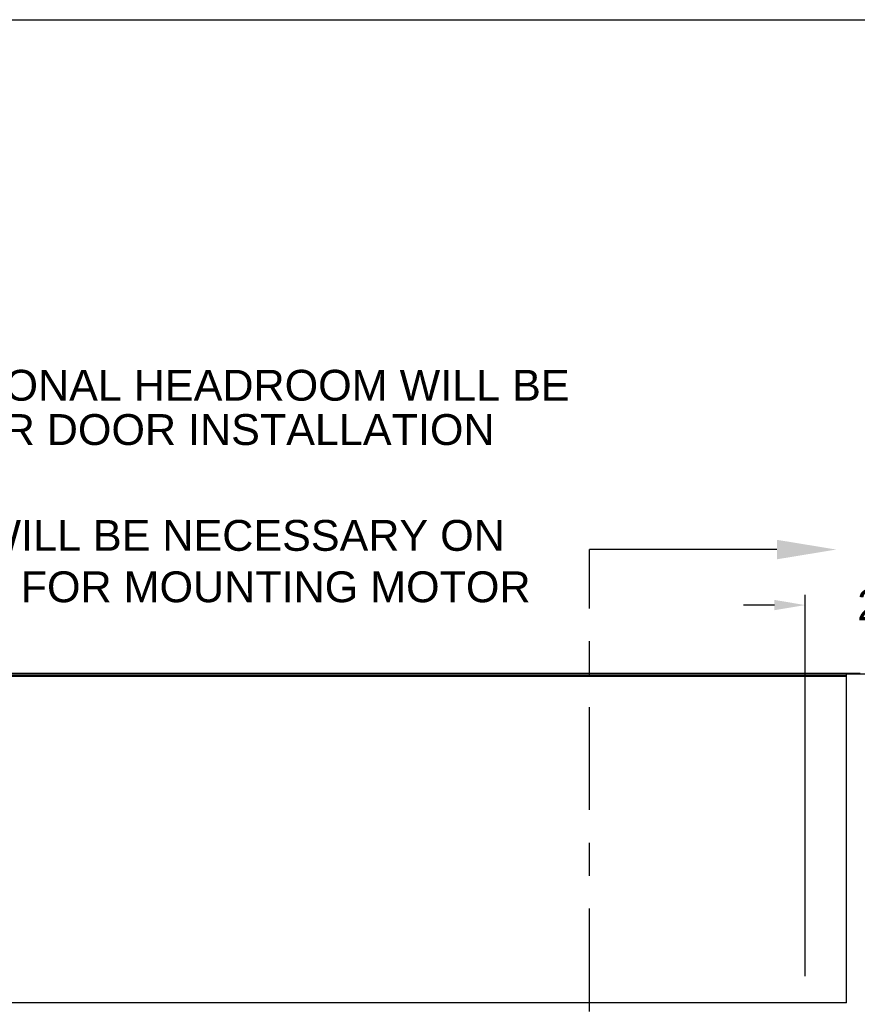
# Model space of a CAD drawing. Header units: inches. Extents: x 170 to 288, y 234 to 248.
# Tile 135 of 192: x 203.89 to 206.44, y 244.19 to 247.18. Entities that reach past the tile are written whole.
import ezdxf
from ezdxf import colors
from ezdxf.entities.mleader import LeaderData, LeaderLine
from ezdxf.math import Vec2, Vec3

# ---------------------------------------------------------------- set-up
doc = ezdxf.new("R2010")
doc.units = ezdxf.units.IN
doc.header["$LTSCALE"] = 0.25
doc.header["$MEASUREMENT"] = 0
doc.linetypes.add('CENTER', pattern=[2, 1.25, -0.25, 0.25, -0.25])
for name, color, linetype in [('ANNOTATIONS', 1, 'Continuous'), ('SECTION CUTS', 6, 'CENTER'), ('SLIM E GUIDE MOTOR RH', 7, 'Continuous')]:
    doc.layers.add(name, color=color, linetype=linetype)
doc.styles.add('ARIAL', font='arial.ttf', dxfattribs={"height": 0.09375})
doc.styles.get("Standard").update_dxf_attribs({"font": 'romans.shx'})
doc.dimstyles.new('STANDARD$0', dxfattribs={"dimtxt": 0.09375, "dimasz": 0.09375, "dimexe": 0.03125, "dimexo": 0.046875, "dimgap": 0.09, "dimtad": 0, "dimtih": 1, "dimtoh": 1, "dimdec": 4, "dimzin": 0, "dimdsep": 46, "dimtxsty": 'ARIAL', "dimcen": 0.09, "dimadec": 0, "dimazin": 0, "dimtfac": 1, "dimtdec": 4, "dimtofl": 0, "dimtmove": 0, "dimatfit": 1, "dimfxl": 1, "dimtolj": 1, "dimtzin": 0, "dimarcsym": 0})

# ---------------------------------------------------------------- blocks, each defined once
blk = doc.blocks.new('*D15')
at = {"layer": 'ANNOTATIONS', "color": 0, "lineweight": -2, "transparency": 16777216}
for p, q in [((206.2789, 244.2745), (206.2789, 245.4338)), ((206.9035, 244.7789), (206.9035, 245.4338)), ((206.1852, 245.4025), (206.0914, 245.4025)), ((206.9973, 245.4025), (207.091, 245.4025))]:
    blk.add_line(p, q, dxfattribs=at)
at = {"layer": 'ANNOTATIONS', "color": 0, "transparency": 16777216}
for points in [[(206.1852, 245.4182), (206.1852, 245.3869), (206.2789, 245.4025)], [(206.9973, 245.4182), (206.9973, 245.3869), (206.9035, 245.4025)]]:
    blk.add_solid(points, dxfattribs=at)
at = {"layer": 'defpoints', "color": 0, "transparency": 16777216}
for p in [(206.9035, 245.4025), (206.9035, 244.6852), (206.2789, 244.1807)]:
    blk.add_point(p, dxfattribs=at)
at = {"layer": 'ANNOTATIONS', "color": 0, "transparency": 16777216, "insert": (206.6423, 245.4025), "char_height": 0.09375, "attachment_point": 5, "style": 'ARIAL'}
blk.add_mtext('\\A1;27 1/2"', dxfattribs=at)

msp = doc.modelspace()

# ---------------------------------------------------------------- linework, layer by layer
at = {"layer": 'defpoints'}
msp.add_lwpolyline([(213.72204, 234.44685), (194.25216, 234.44685), (194.25216, 247.18196), (213.72204, 247.18196)], close=True, dxfattribs=at)
at = {"layer": 'SECTION CUTS'}
msp.add_line((205.62362, 239.87983), (205.62362, 245.57126), dxfattribs=at)
at = {"layer": 'SLIM E GUIDE MOTOR RH'}
for p, q in [((202.11225, 245.19505), (206.44558, 245.19505)), ((202.15392, 245.19088), (206.40392, 245.19088)), ((202.15392, 245.19016), (206.40392, 245.19016)), ((206.40392, 245.18528), (202.15392, 245.18528)), ((206.40392, 244.19297), (206.40392, 245.19232)), ((206.56792, 245.19232), (206.40392, 245.19232)), ((206.40392, 244.19361), (202.15392, 244.19361))]:
    msp.add_line(p, q, dxfattribs=at)

# ---------------------------------------------------------------- texts
at = {"layer": 'ANNOTATIONS', "insert": (202.82994, 246.11758), "char_height": 0.09375, "width": 2.7338862, "attachment_point": 1, "line_spacing_factor": 0.86134, "style": 'ARIAL'}
msp.add_mtext('\\pi0.01307;3.5"- 4.0" ADDITIONAL HEADROOM WILL BE \\P\\pi0.24936;NEEDED FOR DOOR INSTALLATION', dxfattribs=at)
at = {"layer": 'ANNOTATIONS', "insert": (204.23668, 245.66116), "char_height": 0.09375, "width": 2.4275789, "attachment_point": 2, "style": 'ARIAL'}
msp.add_mtext('UP TO 26" WILL BE NECESSARY ON MOTOR SIDE FOR MOUNTING MOTOR ', dxfattribs=at)

# ---------------------------------------------------------------- dimensions: what is measured, and where the dimension line sits
at = {"layer": 'ANNOTATIONS'}
dim = msp.add_linear_dim(base=(206.90353, 245.40253), p1=(206.27892, 244.18071), p2=(206.90353, 244.68519), text='27 1/2"', dimstyle='STANDARD$0', override={"dimexo": 0.09375, "dimtmove": 2}, dxfattribs=at)
dim.commit()
dim.dimension.update_dxf_attribs({"geometry": '*D15', "text_midpoint": (206.64235, 245.40253), "dimtype": 160})

# ---------------------------------------------------------------- leaders
at = {"layer": 'SECTION CUTS'}
ml = msp.add_multileader_mtext('Standard', dxfattribs=at)
ml.set_content('', color=256)
ml.set_leader_properties()
ml.build(insert=Vec2(0, 0))
ml.multileader.update_dxf_attribs({"dogleg_length": 0, "arrow_head_size": 0.18})
ctx = ml.context
ctx.base_point, ctx.char_height, ctx.arrow_head_size, ctx.landing_gap_size, ctx.plane_origin, ctx.plane_x_axis, ctx.plane_y_axis = Vec3(205.62362, 245.57126), 0.18, 0.18, 0, Vec3(206.37314, 245.57126), Vec3(0, 1), Vec3(-1, 0)
notes = []
notes.append((ctx, [(0, (1, 1, 0), (205.62362, 245.57126), (1, 0), 0, [(0, [(206.37314, 245.57126)], 0, [])])]))
ctx.mtext.insert, ctx.mtext.text_direction, ctx.mtext.rotation, ctx.mtext.flow_direction = Vec3(205.53362, 245.57126), Vec3(0, 1), 1.5707963, 5
for ctx, leaders in notes:
    for number, flags, end, landing, length, lines in leaders:
        leader = LeaderData()
        leader.index, (leader.has_last_leader_line, leader.has_dogleg_vector, leader.attachment_direction) = number, flags
        leader.last_leader_point, leader.dogleg_vector, leader.dogleg_length = Vec3(end), Vec3(landing), length
        for number, points, colour, breaks in lines:
            line = LeaderLine()
            line.index, line.vertices, line.color, line.breaks = number, Vec3.list(points), colors.encode_raw_color(colour), breaks
            leader.lines.append(line)
        ctx.leaders.append(leader)

doc.saveas('drawing.dxf')
